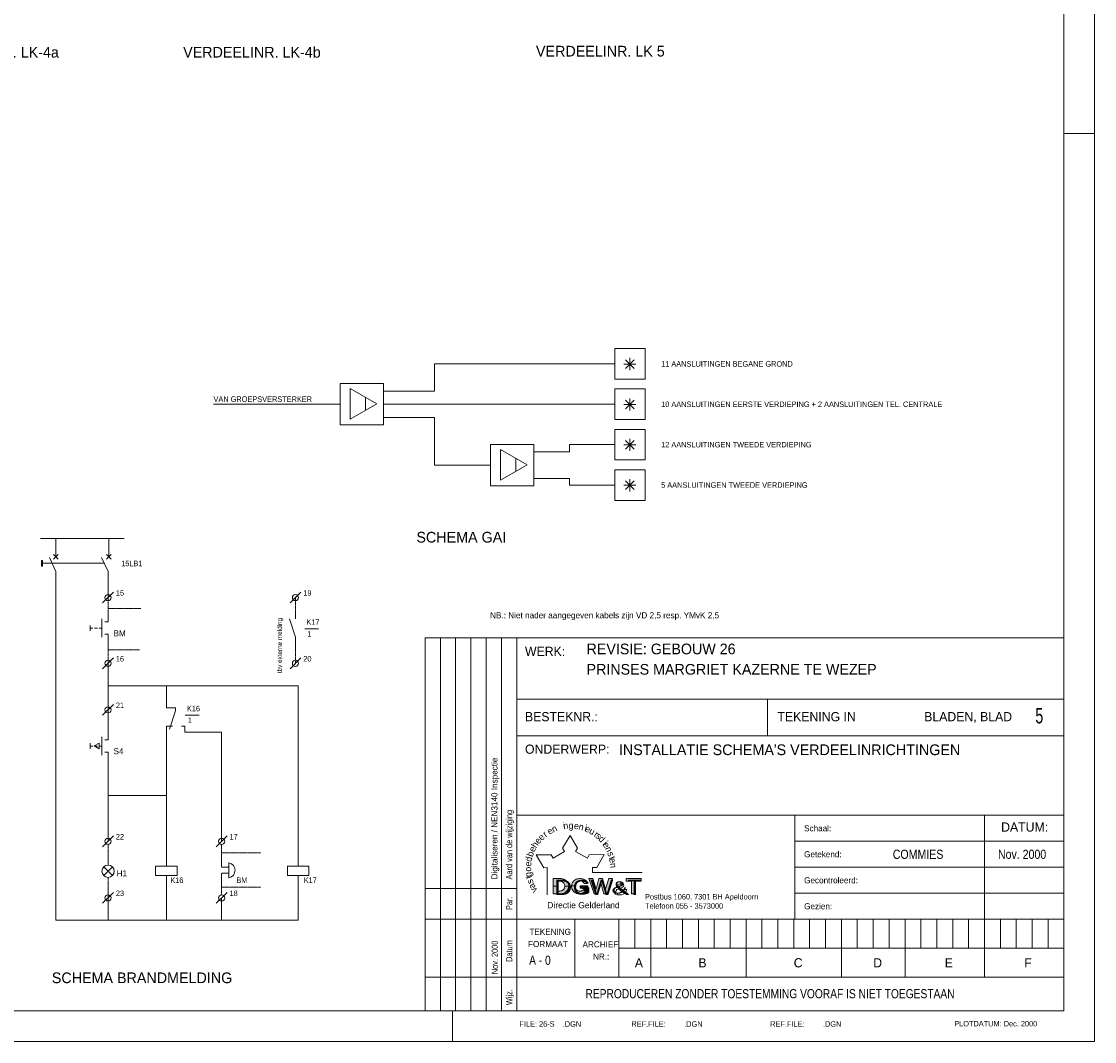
# Model space of a CAD drawing. Header units: millimetres. Extents: x -139194 to 127490, y -31463 to 78742.
# Tile 7 of 19: x -55398 to -20294, y -5358 to 28008. Entities that reach past the tile are written whole.
import ezdxf
from ezdxf.enums import TextEntityAlignment as Align

# ---------------------------------------------------------------- set-up
doc = ezdxf.new("R2010")
doc.units = ezdxf.units.MM
doc.header["$PDMODE"] = 3
doc.header["$PDSIZE"] = 1
doc.linetypes.add('DGN2', pattern=[0.9512, 0.4756, -0.4756])
doc.layers.get('0').update_dxf_attribs({"linetype": 'CONTINUOUS'})
for name, color, linetype in [('1', 7, 'CONTINUOUS'), ('29', 7, 'CONTINUOUS'), ('3', 7, 'CONTINUOUS'), ('52', 7, 'CONTINUOUS'), ('53', 7, 'CONTINUOUS'), ('63', 7, 'CONTINUOUS')]:
    doc.layers.add(name, color=color, linetype=linetype)
doc.styles.add('dgn001', font='dgn001.shx')
doc.styles.add('dgn003', font='dgn003.shx')
doc.styles.add('dgn042', font='dgn042.shx')
doc.styles.add('dgn043', font='dgn043.shx')

# ---------------------------------------------------------------- blocks, each defined once
blk = doc.blocks.new('A0')
at = {"layer": '1', "color": 7, "linetype": 'Continuous', "lineweight": 0}
for p, q in [((118.9, 0), (118.9, 84.1)), ((9.172, 0), (118.9, 0))]:
    blk.add_line(p, q, dxfattribs=at)
at = {"layer": '1', "color": 1, "linetype": 'Continuous', "lineweight": 0}
for p, q in [((117.9, 29.7), (118.9, 29.7)), ((97.9, 0), (97.9, 1))]:
    blk.add_line(p, q, dxfattribs=at)
at = {"layer": '1', "color": 3, "linetype": 'Continuous', "lineweight": 0, "flags": 128}
blk.add_lwpolyline([(9.172, 1), (117.9, 1), (117.9, 83.1), (9.172, 83.1)], dxfattribs=at)
blk = doc.blocks.new('LETTER')
at = {"layer": '3'}
for points in [[(0.195, 0.535), (-0.042, 0.535), (-0.042, 0.286), (0.085, 0.286), (0.085, 0.452), (0.19, 0.452), (0.195, 0.452), (0.219, 0.448), (0.232, 0.444), (0.251, 0.437), (0.27, 0.425), (0.289, 0.409), (0.307, 0.389), (0.322, 0.362), (0.331, 0.346), (0.336, 0.33), (0.341, 0.311), (0.341, 0.286), (0.468, 0.286), (0.468, 0.303), (0.463, 0.326), (0.459, 0.346), (0.454, 0.362), (0.449, 0.378), (0.436, 0.401), (0.426, 0.417), (0.417, 0.433), (0.397, 0.452), (0.383, 0.464), (0.37, 0.476), (0.355, 0.488), (0.336, 0.5), (0.317, 0.507), (0.298, 0.515), (0.275, 0.523), (0.246, 0.531), (0.209, 0.535)], [(0.825, 0.535), (0.779, 0.531), (0.761, 0.527), (0.743, 0.523), (0.72, 0.516), (0.712, 0.512), (0.699, 0.505), (0.684, 0.497), (0.671, 0.49), (0.666, 0.486), (0.635, 0.46), (0.622, 0.448), (0.612, 0.437), (0.604, 0.422), (0.589, 0.403), (0.581, 0.381), (0.571, 0.362), (0.568, 0.339), (0.563, 0.317), (0.558, 0.294), (0.684, 0.294), (0.684, 0.313), (0.684, 0.324), (0.689, 0.339), (0.694, 0.354), (0.699, 0.366), (0.702, 0.381), (0.717, 0.399), (0.73, 0.418), (0.735, 0.422), (0.743, 0.43), (0.753, 0.437), (0.761, 0.441), (0.774, 0.448), (0.797, 0.456), (0.815, 0.46), (0.829, 0.46), (0.851, 0.46), (0.874, 0.456), (0.901, 0.448), (0.924, 0.437), (0.933, 0.43), (0.942, 0.422), (0.955, 0.407), (0.964, 0.392), (0.973, 0.369), (1.086, 0.373), (1.081, 0.392), (1.077, 0.403), (1.073, 0.414), (1.055, 0.441), (1.045, 0.452), (1.032, 0.467), (1.023, 0.475), (1.009, 0.486), (1.005, 0.49), (0.987, 0.501), (0.964, 0.512), (0.955, 0.516), (0.946, 0.52), (0.919, 0.527), (0.897, 0.531), (0.861, 0.535), (0.833, 0.535)], [(1.131, 0.535), (1.306, 0.035), (1.423, 0.035), (1.518, 0.385), (1.613, 0.035), (1.731, 0.035), (1.906, 0.535), (1.777, 0.535), (1.669, 0.185), (1.579, 0.535), (1.457, 0.535), (1.367, 0.185), (1.258, 0.535)], [(2.343, 0.535), (2.838, 0.535), (2.838, 0.452), (2.655, 0.452), (2.655, 0.035), (2.527, 0.035), (2.527, 0.452), (2.343, 0.452)], [(-0.042, 0.286), (-0.042, 0.035), (0.195, 0.035), (0.237, 0.039), (0.265, 0.043), (0.289, 0.051), (0.307, 0.059), (0.317, 0.063), (0.341, 0.074), (0.355, 0.082), (0.373, 0.098), (0.393, 0.114), (0.407, 0.129), (0.421, 0.145), (0.431, 0.161), (0.441, 0.177), (0.449, 0.196), (0.454, 0.208), (0.459, 0.224), (0.463, 0.244), (0.468, 0.271), (0.468, 0.286), (0.341, 0.286), (0.341, 0.271), (0.336, 0.248), (0.331, 0.232), (0.327, 0.22), (0.317, 0.204), (0.307, 0.189), (0.294, 0.173), (0.28, 0.161), (0.27, 0.153), (0.256, 0.145), (0.232, 0.133), (0.214, 0.129), (0.19, 0.126), (0.085, 0.126), (0.085, 0.286)], [(0.991, 0.106), (0.973, 0.087), (0.964, 0.08), (0.96, 0.076), (0.942, 0.065), (0.928, 0.057), (0.919, 0.054), (0.91, 0.05), (0.901, 0.046), (0.883, 0.042), (0.865, 0.038), (0.833, 0.035), (0.825, 0.035), (0.807, 0.035), (0.774, 0.038), (0.761, 0.042), (0.743, 0.046), (0.735, 0.05), (0.72, 0.054), (0.712, 0.057), (0.699, 0.065), (0.676, 0.076), (0.666, 0.084), (0.63, 0.114), (0.622, 0.121), (0.607, 0.14), (0.599, 0.151), (0.589, 0.166), (0.581, 0.189), (0.576, 0.2), (0.571, 0.215), (0.568, 0.23), (0.563, 0.249), (0.558, 0.272), (0.558, 0.294), (0.684, 0.294), (0.684, 0.29), (0.684, 0.283), (0.684, 0.268), (0.684, 0.257), (0.689, 0.242), (0.694, 0.226), (0.699, 0.215), (0.702, 0.2), (0.717, 0.181), (0.73, 0.163), (0.735, 0.159), (0.743, 0.151), (0.753, 0.144), (0.761, 0.14), (0.774, 0.132), (0.797, 0.125), (0.815, 0.121), (0.829, 0.121), (0.847, 0.121), (0.874, 0.125), (0.892, 0.129), (0.91, 0.136), (0.933, 0.148), (0.942, 0.155), (0.955, 0.166), (0.964, 0.178), (0.978, 0.2), (0.982, 0.212), (0.982, 0.211), (0.996, 0.046), (1.091, 0.046), (1.091, 0.302), (0.847, 0.302), (0.847, 0.226), (1.091, 0.226), (0.987, 0.226), (0.982, 0.211)], [(1.091, 0.226), (0.847, 0.226), (0.847, 0.302), (1.091, 0.302), (1.091, 0.046), (0.996, 0.046), (0.982, 0.211), (0.987, 0.226)]]:
    blk.add_hatch(color=1, dxfattribs=at).paths.add_polyline_path(points)
at = {"layer": '3', "color": 1, "linetype": 'Continuous', "lineweight": 0, "flags": 128}
for points in [[(0.195, 0.535), (-0.042, 0.535), (-0.042, 0.286), (-0.042, 0.286), (0.085, 0.286), (0.085, 0.452), (0.19, 0.452), (0.19, 0.452), (0.195, 0.452), (0.219, 0.448), (0.232, 0.444), (0.251, 0.437), (0.27, 0.425), (0.289, 0.409), (0.307, 0.389), (0.322, 0.362), (0.331, 0.346), (0.336, 0.33), (0.341, 0.311), (0.341, 0.286), (0.341, 0.286), (0.468, 0.286), (0.468, 0.303), (0.463, 0.326), (0.459, 0.346), (0.454, 0.362), (0.449, 0.378), (0.436, 0.401), (0.426, 0.417), (0.417, 0.433), (0.397, 0.452), (0.383, 0.464), (0.37, 0.476), (0.355, 0.488), (0.336, 0.5), (0.317, 0.507), (0.298, 0.515), (0.275, 0.523), (0.246, 0.531), (0.209, 0.535), (0.195, 0.535)], [(0.825, 0.535), (0.779, 0.531), (0.761, 0.527), (0.743, 0.523), (0.72, 0.516), (0.712, 0.512), (0.699, 0.505), (0.684, 0.497), (0.671, 0.49), (0.666, 0.486), (0.635, 0.46), (0.622, 0.448), (0.612, 0.437), (0.604, 0.422), (0.589, 0.403), (0.581, 0.381), (0.571, 0.362), (0.568, 0.339), (0.563, 0.317), (0.558, 0.294), (0.558, 0.294), (0.684, 0.294), (0.684, 0.313), (0.684, 0.324), (0.689, 0.339), (0.694, 0.354), (0.699, 0.366), (0.702, 0.381), (0.717, 0.399), (0.73, 0.418), (0.735, 0.422), (0.743, 0.43), (0.753, 0.437), (0.761, 0.441), (0.774, 0.448), (0.797, 0.456), (0.815, 0.46), (0.829, 0.46), (0.829, 0.46), (0.851, 0.46), (0.874, 0.456), (0.901, 0.448), (0.924, 0.437), (0.933, 0.43), (0.942, 0.422), (0.955, 0.407), (0.964, 0.392), (0.973, 0.369), (0.973, 0.369), (1.086, 0.373), (1.086, 0.373), (1.081, 0.392), (1.077, 0.403), (1.073, 0.414), (1.055, 0.441), (1.045, 0.452), (1.032, 0.467), (1.023, 0.475), (1.009, 0.486), (1.005, 0.49), (0.987, 0.501), (0.964, 0.512), (0.955, 0.516), (0.946, 0.52), (0.919, 0.527), (0.897, 0.531), (0.861, 0.535), (0.833, 0.535), (0.833, 0.535), (0.825, 0.535)], [(1.131, 0.535), (1.306, 0.035), (1.423, 0.035), (1.518, 0.385), (1.613, 0.035), (1.731, 0.035), (1.906, 0.535), (1.777, 0.535), (1.669, 0.185), (1.579, 0.535), (1.457, 0.535), (1.367, 0.185), (1.258, 0.535), (1.131, 0.535)], [(2.148, 0.385), (2.191, 0.382), (2.23, 0.367), (2.259, 0.341), (2.267, 0.31), (2.256, 0.275), (2.226, 0.249), (2.16, 0.219), (2.113, 0.205), (2.083, 0.193), (2.047, 0.174), (2.019, 0.145), (2.007, 0.111), (2.015, 0.079), (2.039, 0.053), (2.07, 0.038)], [(2.215, 0.318), (2.213, 0.327), (2.2, 0.342), (2.175, 0.352), (2.145, 0.355), (2.122, 0.353), (2.095, 0.344), (2.08, 0.327), (2.076, 0.309), (2.083, 0.286), (2.107, 0.262), (2.133, 0.242), (2.423, 0.009), (2.358, 0.009)], [(2.343, 0.535), (2.838, 0.535), (2.838, 0.452), (2.655, 0.452), (2.655, 0.035), (2.527, 0.035), (2.527, 0.452), (2.343, 0.452), (2.343, 0.535)], [(-0.042, 0.286), (-0.042, 0.035), (0.195, 0.035), (0.195, 0.035), (0.237, 0.039), (0.265, 0.043), (0.289, 0.051), (0.307, 0.059), (0.317, 0.063), (0.341, 0.074), (0.355, 0.082), (0.373, 0.098), (0.393, 0.114), (0.407, 0.129), (0.421, 0.145), (0.431, 0.161), (0.441, 0.177), (0.449, 0.196), (0.454, 0.208), (0.459, 0.224), (0.463, 0.244), (0.468, 0.271), (0.468, 0.286), (0.468, 0.286), (0.341, 0.286), (0.341, 0.271), (0.336, 0.248), (0.331, 0.232), (0.327, 0.22), (0.317, 0.204), (0.307, 0.189), (0.294, 0.173), (0.28, 0.161), (0.27, 0.153), (0.256, 0.145), (0.232, 0.133), (0.214, 0.129), (0.19, 0.126), (0.19, 0.126), (0.085, 0.126), (0.085, 0.286), (0.085, 0.286), (-0.042, 0.286)], [(0.991, 0.106), (0.973, 0.087), (0.964, 0.08), (0.96, 0.076), (0.942, 0.065), (0.928, 0.057), (0.919, 0.054), (0.91, 0.05), (0.901, 0.046), (0.883, 0.042), (0.865, 0.038), (0.833, 0.035), (0.825, 0.035), (0.825, 0.035), (0.807, 0.035), (0.774, 0.038), (0.761, 0.042), (0.743, 0.046), (0.735, 0.05), (0.72, 0.054), (0.712, 0.057), (0.699, 0.065), (0.676, 0.076), (0.666, 0.084), (0.63, 0.114), (0.622, 0.121), (0.607, 0.14), (0.599, 0.151), (0.589, 0.166), (0.581, 0.189), (0.576, 0.2), (0.571, 0.215), (0.568, 0.23), (0.563, 0.249), (0.558, 0.272), (0.558, 0.294), (0.558, 0.294), (0.684, 0.294), (0.684, 0.29), (0.684, 0.283), (0.684, 0.268), (0.684, 0.257), (0.689, 0.242), (0.694, 0.226), (0.699, 0.215), (0.702, 0.2), (0.717, 0.181), (0.73, 0.163), (0.735, 0.159), (0.743, 0.151), (0.753, 0.144), (0.761, 0.14), (0.774, 0.132), (0.797, 0.125), (0.815, 0.121), (0.829, 0.121), (0.829, 0.121), (0.847, 0.121), (0.874, 0.125), (0.892, 0.129), (0.91, 0.136), (0.933, 0.148), (0.942, 0.155), (0.955, 0.166), (0.964, 0.178), (0.978, 0.2), (0.982, 0.212), (0.982, 0.212), (0.982, 0.211), (0.996, 0.046), (1.091, 0.046), (1.091, 0.302), (0.847, 0.302), (0.847, 0.226), (1.091, 0.226), (1.091, 0.226), (0.987, 0.226), (0.982, 0.211), (0.982, 0.211), (0.991, 0.106)], [(0.684, 0.29), (0.684, 0.294)], [(1.091, 0.226), (0.847, 0.226), (0.847, 0.302), (1.091, 0.302), (1.091, 0.046), (0.996, 0.046), (0.982, 0.211), (0.982, 0.211), (0.987, 0.226), (0.987, 0.226), (1.091, 0.226)], [(2.315, 0.168), (2.315, 0.178), (2.367, 0.178), (2.364, 0.159), (2.353, 0.119), (2.339, 0.094), (2.331, 0.083), (2.303, 0.053), (2.29, 0.043), (2.255, 0.023), (2.196, 0.005), (2.124, -0.001), (2.052, 0.007), (2.001, 0.03), (1.965, 0.069), (1.955, 0.111), (1.966, 0.15)], [(2.359, 0.009), (2.05, 0.258), (2.032, 0.284), (2.026, 0.311), (2.033, 0.33)]]:
    blk.add_lwpolyline(points, dxfattribs=at)
at = {"layer": '3', "color": 1, "linetype": 'Continuous', "lineweight": 0}
for s, height, style, width, p in [('D', 0.5, 'dgn042', 1.199993, (0, 0.25)), ('G', 0.477, 'dgn042', 1.199992, (0.6, 0.25)), ('W', 0.5, 'dgn042', 1.199993, (1.173, 0.25)), ('&', 0.4, 'dgn043', 1.48494, (1.871, 0.244)), ('T', 0.5, 'dgn042', 1.199993, (2.385, 0.25))]:
    blk.add_text(s, height=height, dxfattribs=dict(at, style=style, width=width)).set_placement(p, align=Align.MIDDLE_LEFT)
blk = doc.blocks.new('OH_GR')
at = {"layer": '3', "color": 1, "linetype": 'Continuous', "lineweight": 0, "true_color": 0xff1717}
for p, q in [((-20.9, 12.2), (-17.9, 12.2)), ((-20.9, 12.2), (-20.9, 0)), ((-20.4, 12.2), (-20.4, 0)), ((-19.9, 12.2), (-19.9, 0)), ((-19.4, 12.2), (-19.4, 0)), ((-18.9, 12.2), (-18.9, 0)), ((-18.4, 12.2), (-18.4, 0)), ((-2.6, 3), (-2.6, 6.4)), ((-8.8, 5.55), (0, 5.55)), ((-8.8, 4.7), (0, 4.7)), ((-20.9, 4), (-17.9, 4)), ((-8.8, 3.85), (0, 3.85)), ((-20.9, 3), (-17.9, 3)), ((-14.04, 3), (-14.04, 2.05)), ((-13, 3), (-13, 2.05)), ((-12.48, 3), (-12.48, 2.05)), ((-11.96, 3), (-11.96, 2.05)), ((-11.44, 3), (-11.44, 2.05)), ((-10.92, 3), (-10.92, 2.05)), ((-9.88, 3), (-9.88, 2.05)), ((-9.36, 3), (-9.36, 2.05)), ((-8.84, 3), (-8.84, 2.05)), ((-8.32, 3), (-8.32, 2.05)), ((-7.8, 3), (-7.8, 2.05)), ((-6.76, 3), (-6.76, 2.05)), ((-6.24, 3), (-6.24, 2.05)), ((-5.72, 3), (-5.72, 2.05)), ((-4.68, 3), (-4.68, 2.05)), ((-4.16, 3), (-4.16, 2.05)), ((-3.64, 3), (-3.64, 2.05)), ((-3.12, 3), (-3.12, 2.05)), ((-2.08, 3), (-2.08, 2.05)), ((-1.56, 3), (-1.56, 2.05)), ((-1.04, 3), (-1.04, 2.05)), ((-0.52, 3), (-0.52, 2.05)), ((0, 2.05), (-14.56, 2.05)), ((-20.9, 1.1), (-17.9, 1.1))]:
    blk.add_line(p, q, dxfattribs=at)
at = {"layer": '3', "color": 92, "linetype": 'Continuous', "lineweight": 0, "true_color": 0x00b900}
for p, q in [((0, 12.2), (-17.9, 12.2)), ((-17.9, 12.2), (-17.9, 0)), ((-17.9, 10.2), (0, 10.2)), ((-9.7, 10.2), (-9.7, 9)), ((-17.9, 9), (0, 9)), ((-17.9, 6.4), (0, 6.4)), ((-8.8, 6.4), (-8.8, 3)), ((-8.8, 6.4), (-8.8, 3)), ((-17.9, 3), (0, 3)), ((-16, 3), (-16, 1.1)), ((-17.9, 1.1), (0, 1.1))]:
    blk.add_line(p, q, dxfattribs=at)
at = {"layer": '3', "color": 3, "linetype": 'Continuous', "lineweight": 0}
for p, q in [((-16.408, 5.323), (-16.158, 5.734)), ((-16.158, 5.734), (-15.917, 5.324)), ((-16.34, 5.215), (-16.408, 5.323)), ((-15.917, 5.324), (-15.98, 5.221)), ((-17.018, 4.686), (-17.267, 5.11)), ((-17.267, 5.11), (-16.774, 5.107)), ((-16.774, 5.107), (-16.714, 4.999)), ((-16.714, 4.999), (-16.34, 5.215)), ((-15.98, 5.221), (-15.588, 4.996)), ((-15.588, 4.996), (-15.532, 5.104)), ((-15.532, 5.104), (-15.04, 5.116)), ((-15.04, 5.116), (-15.286, 4.693)), ((-16.904, 4.69), (-17.018, 4.686)), ((-16.904, 4.69), (-16.904, 3.799)), ((-15.286, 4.693), (-15.418, 4.697)), ((-15.418, 4.697), (-15.418, 4.524)), ((-15.418, 4.524), (-13.796, 4.524))]:
    blk.add_line(p, q, dxfattribs=at)
at = {"layer": '3', "color": 2, "linetype": 'Continuous', "lineweight": 0, "true_color": 0xffff15}
for p, q in [((-14.56, 3), (-14.56, 1.1)), ((-13.52, 3), (-13.52, 1.1)), ((-10.4, 3), (-10.4, 1.1)), ((-7.28, 3), (-7.28, 1.1)), ((-5.2, 3), (-5.2, 1.1)), ((-2.6, 3), (-2.6, 1.1))]:
    blk.add_line(p, q, dxfattribs=at)
at = {"layer": '63', "color": 1, "linetype": 'Continuous', "lineweight": 0}
blk.add_point((-12.39, 1.769), dxfattribs=at)
at = {"color": 1, "linetype": 'Continuous', "lineweight": 0}
blk.add_blockref('LETTER', (-16.67, 3.795), dxfattribs=at)
at = {"layer": '1', "color": 7, "linetype": 'Continuous', "lineweight": 0, "style": 'dgn001', "width": 1.035955}
blk.add_text('Directie Gelderland', height=0.19958, dxfattribs=at).set_placement((-16.903, 3.46), align=Align.MIDDLE_LEFT)
at = {"layer": '1', "color": 1, "linetype": 'Continuous', "lineweight": 0, "true_color": 0xff1717, "style": 'dgn001'}
for s, p in [('Telefoon 055 - 3573000', (-13.705, 3.434)), ('Postbus 1060, 7301 BH Apeldoorn', (-13.705, 3.736))]:
    blk.add_text(s, height=0.18, dxfattribs=at).set_placement(p, align=Align.MIDDLE_LEFT)
at = {"layer": '3', "color": 92, "linetype": 'Continuous', "lineweight": 0, "true_color": 0x00b900, "style": 'dgn001'}
for s, p in [('REVISIE: GEBOUW 26                            ', (-15.618, 11.841)), ('PRINSES MARGRIET KAZERNE TE WEZEP             ', (-15.618, 11.175))]:
    blk.add_text(s, height=0.349, dxfattribs=at).set_placement(p, align=Align.MIDDLE_LEFT)
at = {"layer": '3', "color": 254, "linetype": 'Continuous', "lineweight": 0, "style": 'dgn001'}
for s, p in [('WERK:', (-17.632, 11.763)), ('BESTEKNR.:', (-17.632, 9.626)), ('TEKENING IN ', (-9.373, 9.626)), ('BLADEN, BLAD', (-4.573, 9.626)), ('ONDERWERP:', (-17.632, 8.563)), ('DATUM:', (-2.055, 6.016))]:
    blk.add_text(s, height=0.3, dxfattribs=at).set_placement(p, align=Align.MIDDLE_LEFT)
at = {"layer": '3', "color": 92, "linetype": 'Continuous', "lineweight": 0, "true_color": 0x00b900, "style": 'dgn001', "width": 0.6994}
blk.add_text('5 ', height=0.499, dxfattribs=at).set_placement((-0.937, 9.656), align=Align.MIDDLE_LEFT)
at = {"layer": '3', "color": 254, "linetype": 'Continuous', "lineweight": 0, "style": 'dgn001'}
blk.add_text('Digitaliseren / NEN3140 Inspectie      ', height=0.199, rotation=90, dxfattribs=at).set_placement((-18.631, 4.306), align=Align.MIDDLE_LEFT)
at = {"layer": '3', "color": 2, "linetype": 'Continuous', "lineweight": 0, "true_color": 0xffff15, "style": 'dgn001'}
blk.add_text("INSTALLATIE SCHEMA'S VERDEELINRICHTINGEN  ", height=0.34999, dxfattribs=at).set_placement((-14.561, 8.368))
at = {"layer": '3', "color": 254, "linetype": 'Continuous', "lineweight": 0, "style": 'dgn001', "width": 0.900063}
for s, height, p in [('Aard van de wijziging', 0.19999, (-18.05, 4.301)), ('Par.', 0.2, (-18.05, 3.299)), ('Nov. 2000 ', 0.2, (-18.521, 1.202)), ('Datum', 0.2, (-18.05, 1.605)), ('Wijz.', 0.2, (-18.05, 0.19))]:
    blk.add_text(s, height=height, rotation=90, dxfattribs=at).set_placement(p)
at = {"layer": '3', "color": 1, "linetype": 'Continuous', "lineweight": 0, "style": 'dgn043'}
for s, rotation, p in [('n', 24.5012, (-16.629, 5.865)), ('i', 11.2629, (-16.335, 5.947)), ('n', 11.2629, (-16.279, 5.957)), ('g', 358.0245, (-16.128, 5.96)), ('e', 351.4054, (-15.963, 5.948)), ('n', 344.7862, (-15.818, 5.919)), ('i', 344.7862, (-15.669, 5.88)), ('e', 338.1671, (-15.616, 5.85)), ('e', 50.9778, (-17.129, 5.503)), ('e', 44.3587, (-17.025, 5.611)), ('r', 37.7395, (-16.912, 5.706)), ('e', 31.1204, (-16.764, 5.8)), ('u', 331.5479, (-15.485, 5.782)), ('r', 324.9287, (-15.357, 5.696)), ('s', 318.3096, (-15.29, 5.642)), ('d', 313.7174, (-15.193, 5.55)), ('e', 64.2162, (-17.295, 5.251)), ('h', 57.597, (-17.22, 5.379)), ('i', 309.1251, (-15.089, 5.424)), ('e', 302.506, (-15.058, 5.373)), ('n', 295.8868, (-14.983, 5.244)), ('d', 77.4545, (-17.405, 4.943)), ('b', 70.8353, (-17.358, 5.101)), ('s', 289.2677, (-14.923, 5.104)), ('t', 289.2677, (-14.878, 4.974)), ('e', 282.6485, (-14.867, 4.898)), ('o', 90.6928, (-17.431, 4.638)), ('e', 84.0737, (-17.427, 4.797)), ('n', 276.0293, (-14.85, 4.748)), ('t', 103.9311, (-17.407, 4.4)), ('g', 97.312, (-17.421, 4.475)), ('s', 110.5503, (-17.371, 4.266)), ('a', 117.1695, (-17.315, 4.124)), ('v', 123.7886, (-17.255, 4.009))]:
    blk.add_text(s, height=0.216, rotation=rotation, dxfattribs=at).set_placement(p, align=Align.CENTER)
at = {"layer": '3', "color": 1, "linetype": 'Continuous', "lineweight": 0, "true_color": 0xff1717, "style": 'dgn001'}
for s, p in [('Schaal:', (-8.5, 5.975)), ('Getekend:', (-8.5, 5.125)), ('Gecontroleerd:', (-8.5, 4.275)), ('Gezien:', (-8.5, 3.425))]:
    blk.add_text(s, height=0.199, dxfattribs=at).set_placement(p, align=Align.MIDDLE_LEFT)
at = {"layer": '3', "color": 254, "linetype": 'Continuous', "lineweight": 0, "style": 'dgn001'}
for s, width, p in [('COMMIES    ', 0.86332, (-5.6, 5.125)), ('Nov. 2000  ', 0.86334, (-2.159, 5.125)), ('REPRODUCEREN ZONDER TOESTEMMING VOORAF IS NIET TOEGESTAAN', 0.83334, (-15.653, 0.565))]:
    blk.add_text(s, height=0.3, dxfattribs=dict(at, width=width)).set_placement(p, align=Align.MIDDLE_LEFT)
for s, p in [('TEKENING', (-16.807, 2.688)), ('FORMAAT', (-16.881, 2.288)), ('ARCHIEF', (-15.164, 2.277)), ('NR.:', (-15.139, 1.877))]:
    blk.add_text(s, height=0.199, dxfattribs=at).set_placement(p, align=Align.TOP_CENTER)
at = {"layer": '3', "color": 2, "linetype": 'Continuous', "lineweight": 0, "true_color": 0xffff15, "style": 'dgn001', "width": 0.83334}
blk.add_text('A - 0', height=0.3, dxfattribs=at).set_placement((-17.496, 1.659), align=Align.MIDDLE_LEFT)
at = {"layer": '3', "color": 2, "linetype": 'Continuous', "lineweight": 0, "true_color": 0xffff15, "style": 'dgn001'}
for s, p in [('A', (-14.04, 1.575)), ('B', (-11.96, 1.575)), ('C', (-8.84, 1.575)), ('D', (-6.24, 1.575)), ('E', (-3.9, 1.575)), ('F', (-1.3, 1.575))]:
    blk.add_text(s, height=0.3, dxfattribs=at).set_placement(p, align=Align.MIDDLE_LEFT)
at = {"layer": '3', "color": 1, "linetype": 'Continuous', "lineweight": 0, "true_color": 0xff0d0d, "style": 'dgn001'}
for s, p in [('FILE: 26-S    .DGN', (-17.815, -0.426)), ('REF.FILE:         .DGN', (-14.15, -0.425)), ('REF.FILE:         .DGN', (-9.61, -0.426)), ('PLOTDATUM: Dec. 2000 ', (-3.589, -0.416))]:
    blk.add_text(s, height=0.18, dxfattribs=at).set_placement(p, align=Align.MIDDLE_LEFT)
blk = doc.blocks.new('EU3')
at = {"layer": '29', "color": 2, "linetype": 'Continuous', "lineweight": 0}
for p, q in [((0, 0.5), (0, -0.5)), ((0.868, 0), (0, 0.5)), ((0, -0.5), (0.868, 0)), ((0.5, 0.212), (0.5, -0.212))]:
    blk.add_line(p, q, dxfattribs=at)
blk = doc.blocks.new('EU5')
at = {"layer": '29', "color": 2, "linetype": 'Continuous', "lineweight": 0}
for p, q in [((0, -0.5), (0, 0.5)), ((0, 0.5), (1, 0.5)), ((1, 0.5), (1, -0.5)), ((1, -0.5), (0, -0.5))]:
    blk.add_line(p, q, dxfattribs=at)
at = {"layer": '29', "color": 2, "linetype": 'Continuous', "lineweight": 0, "true_color": 0xffff21}
for p, q in [((0.354, -0.148), (0.636, 0.134)), ((0.354, 0.134), (0.636, -0.148)), ((0.495, 0.193), (0.495, -0.207)), ((0.295, -0.007), (0.695, -0.007))]:
    blk.add_line(p, q, dxfattribs=at)
blk = doc.blocks.new('EU51')
at = {"layer": '29', "color": 2, "linetype": 'Continuous', "lineweight": 0}
for p, q in [((0, -0.5), (0, 0.5)), ((0, 0.5), (1, 0.5)), ((1, 0.5), (1, -0.5)), ((1, -0.5), (0, -0.5))]:
    blk.add_line(p, q, dxfattribs=at)
at = {"layer": '29', "color": 2, "linetype": 'Continuous', "lineweight": 0, "true_color": 0xffff21}
for p, q in [((0.354, -0.148), (0.636, 0.134)), ((0.354, 0.134), (0.636, -0.148)), ((0.495, 0.193), (0.495, -0.207)), ((0.295, -0.007), (0.695, -0.007))]:
    blk.add_line(p, q, dxfattribs=at)
blk = doc.blocks.new('EU52')
at = {"layer": '29', "color": 2, "linetype": 'Continuous', "lineweight": 0}
for p, q in [((0, -0.5), (0, 0.5)), ((0, 0.5), (1, 0.5)), ((1, 0.5), (1, -0.5)), ((1, -0.5), (0, -0.5))]:
    blk.add_line(p, q, dxfattribs=at)
at = {"layer": '29', "color": 2, "linetype": 'Continuous', "lineweight": 0, "true_color": 0xffff21}
for p, q in [((0.354, -0.148), (0.636, 0.134)), ((0.354, 0.134), (0.636, -0.148)), ((0.495, 0.193), (0.495, -0.207)), ((0.295, -0.007), (0.695, -0.007))]:
    blk.add_line(p, q, dxfattribs=at)
blk = doc.blocks.new('EU53')
at = {"layer": '29', "color": 2, "linetype": 'Continuous', "lineweight": 0}
for p, q in [((0, -0.5), (0, 0.5)), ((0, 0.5), (1, 0.5)), ((1, 0.5), (1, -0.5)), ((1, -0.5), (0, -0.5))]:
    blk.add_line(p, q, dxfattribs=at)
at = {"layer": '29', "color": 2, "linetype": 'Continuous', "lineweight": 0, "true_color": 0xffff21}
for p, q in [((0.354, -0.148), (0.636, 0.134)), ((0.354, 0.134), (0.636, -0.148)), ((0.495, 0.193), (0.495, -0.207)), ((0.295, -0.007), (0.695, -0.007))]:
    blk.add_line(p, q, dxfattribs=at)
blk = doc.blocks.new('EU31')
at = {"layer": '29', "color": 2, "linetype": 'Continuous', "lineweight": 0}
for p, q in [((0, 0.5), (0, -0.5)), ((0.868, 0), (0, 0.5)), ((0, -0.5), (0.868, 0)), ((0.5, 0.212), (0.5, -0.212))]:
    blk.add_line(p, q, dxfattribs=at)
blk = doc.blocks.new('EAE323')
at = {"layer": '53', "color": 2, "linetype": 'Continuous', "lineweight": 0, "true_color": 0xffff21}
blk.add_line((0.177, 0.177), (-0.177, -0.177), dxfattribs=at)
blk.add_circle((0, 0), 0.1, dxfattribs=at)
at = {"layer": '53', "color": 7, "linetype": 'Continuous', "lineweight": 0, "style": 'dgn001'}
blk.add_text('15', height=0.18, dxfattribs=at).set_placement((0.257, 0.059))
blk = doc.blocks.new('EAE324')
at = {"layer": '53', "color": 2, "linetype": 'Continuous', "lineweight": 0, "true_color": 0xffff21}
blk.add_line((0.177, 0.177), (-0.177, -0.177), dxfattribs=at)
blk.add_circle((0, 0), 0.1, dxfattribs=at)
at = {"layer": '53', "color": 7, "linetype": 'Continuous', "lineweight": 0, "style": 'dgn001'}
blk.add_text('16', height=0.18, dxfattribs=at).set_placement((0.257, 0.059))
blk = doc.blocks.new('SS061')
at = {"layer": '53', "color": 2, "linetype": 'Continuous', "lineweight": 0, "true_color": 0xffff15}
for p, q in [((-0.141, -0.141), (0.141, 0.141)), ((-0.141, 0.141), (0.141, -0.141))]:
    blk.add_line(p, q, dxfattribs=at)
blk.add_circle((0.00007, 0.00007), 0.2, dxfattribs=at)
at = {"layer": '53', "color": 254, "linetype": 'Continuous', "lineweight": 0, "style": 'dgn001'}
blk.add_text('H1 ', height=0.199002, dxfattribs=at).set_placement((0.281, -0.168))
blk = doc.blocks.new('EAE325')
at = {"layer": '53', "color": 2, "linetype": 'Continuous', "lineweight": 0, "true_color": 0xffff21}
blk.add_line((0.177, 0.177), (-0.177, -0.177), dxfattribs=at)
blk.add_circle((0, 0), 0.1, dxfattribs=at)
at = {"layer": '53', "color": 7, "linetype": 'Continuous', "lineweight": 0, "style": 'dgn001'}
blk.add_text('23', height=0.18, dxfattribs=at).set_placement((0.257, 0.059))
blk = doc.blocks.new('EAE326')
at = {"layer": '53', "color": 2, "linetype": 'Continuous', "lineweight": 0, "true_color": 0xffff21}
blk.add_line((0.177, 0.177), (-0.177, -0.177), dxfattribs=at)
blk.add_circle((0, 0), 0.1, dxfattribs=at)
at = {"layer": '53', "color": 7, "linetype": 'Continuous', "lineweight": 0, "style": 'dgn001'}
blk.add_text('22', height=0.18, dxfattribs=at).set_placement((0.257, 0.059))
blk = doc.blocks.new('EAD034')
at = {"layer": '53', "color": 2, "linetype": 'Continuous', "lineweight": 0, "true_color": 0xffff15}
for p, q in [((-0.35, 0.3), (0.35, 0.3)), ((-0.35, 0), (-0.35, 0.3)), ((0.35, 0), (-0.35, 0)), ((0.35, 0.3), (0.35, 0))]:
    blk.add_line(p, q, dxfattribs=at)
blk = doc.blocks.new('EAD035')
at = {"layer": '53', "color": 2, "linetype": 'Continuous', "lineweight": 0, "true_color": 0xffff15}
for p, q in [((-0.35, 0.3), (0.35, 0.3)), ((-0.35, 0), (-0.35, 0.3)), ((0.35, 0), (-0.35, 0)), ((0.35, 0.3), (0.35, 0))]:
    blk.add_line(p, q, dxfattribs=at)
blk = doc.blocks.new('EY1')
at = {"layer": '53', "color": 2, "linetype": 'Continuous', "lineweight": 0, "true_color": 0xffff15}
for p, q in [((0.094, 0.106), (-0.006, 0.106)), ((0.094, -0.239), (0.094, 0.251)), ((0.094, -0.094), (-0.006, -0.094))]:
    blk.add_line(p, q, dxfattribs=at)
at = {"layer": '53', "color": 2, "linetype": 'Continuous', "lineweight": 0, "true_color": 0xffff15, "flags": 128}
blk.add_lwpolyline([(0.094, 0.251, -0.816531), (0.094, -0.239)], format="xyb", dxfattribs=at)
blk = doc.blocks.new('EAE327')
at = {"layer": '53', "color": 2, "linetype": 'Continuous', "lineweight": 0, "true_color": 0xffff21}
blk.add_line((0.177, 0.177), (-0.177, -0.177), dxfattribs=at)
blk.add_circle((0, 0), 0.1, dxfattribs=at)
at = {"layer": '53', "color": 7, "linetype": 'Continuous', "lineweight": 0, "style": 'dgn001'}
blk.add_text('17', height=0.18, dxfattribs=at).set_placement((0.257, 0.059))
blk = doc.blocks.new('EAE328')
at = {"layer": '53', "color": 2, "linetype": 'Continuous', "lineweight": 0, "true_color": 0xffff21}
blk.add_line((0.177, 0.177), (-0.177, -0.177), dxfattribs=at)
blk.add_circle((0, 0), 0.1, dxfattribs=at)
at = {"layer": '53', "color": 7, "linetype": 'Continuous', "lineweight": 0, "style": 'dgn001'}
blk.add_text('18', height=0.18, dxfattribs=at).set_placement((0.257, 0.059))
blk = doc.blocks.new('SS042')
at = {"layer": '53', "color": 2, "linetype": 'Continuous', "lineweight": 0}
blk.add_line((-0.2, -0.1), (-0.2, -0.7), dxfattribs=at)
at = {"layer": '53', "color": 2, "linetype": 'Continuous', "lineweight": 0, "flags": 128}
for points in [[(0, 0), (0, -0.2), (-0.1, -0.2)], [(0, -0.8), (0, -0.6), (-0.1, -0.6)]]:
    blk.add_lwpolyline(points, dxfattribs=at)
at = {"layer": '53', "color": 254, "linetype": 'Continuous', "lineweight": 0, "style": 'dgn001'}
blk.add_text('BM ', height=0.199, dxfattribs=at).set_placement((0.181, -0.668))
blk = doc.blocks.new('SS07')
at = {"layer": '53', "color": 2, "linetype": 'Continuous', "lineweight": 0}
for p, q in [((0.3, -0.3), (0.1, -0.9)), ((0.3, -0.2), (0.3, -0.3)), ((0, -1), (0, -0.9))]:
    blk.add_line(p, q, dxfattribs=at)
at = {"layer": '53', "color": 2, "linetype": 'Continuous', "lineweight": 0, "flags": 128}
for points in [[(0.3, -0.2), (0, -0.2), (0, 0)], [(0, -0.9), (0, -0.8), (0.2, -0.8)], [(0.5, -0.8), (0.6, -0.8), (0.6, -1)]]:
    blk.add_lwpolyline(points, dxfattribs=at)
blk = doc.blocks.new('SS043')
at = {"layer": '53', "color": 2, "linetype": 'Continuous', "lineweight": 0}
blk.add_line((-0.2, -0.1), (-0.2, -0.7), dxfattribs=at)
at = {"layer": '53', "color": 2, "linetype": 'Continuous', "lineweight": 0, "flags": 128}
for points in [[(0, 0), (0, -0.2), (-0.1, -0.2)], [(0, -0.8), (0, -0.6), (-0.1, -0.6)]]:
    blk.add_lwpolyline(points, dxfattribs=at)
at = {"layer": '53', "color": 254, "linetype": 'Continuous', "lineweight": 0, "style": 'dgn001'}
blk.add_text('S4 ', height=0.199, dxfattribs=at).set_placement((0.181, -0.668))
blk = doc.blocks.new('EAB0')
at = {"layer": '53', "color": 2, "linetype": 'Continuous', "lineweight": 0}
blk.add_line((-0.39, 0.09), (-0.39, -0.09), dxfattribs=at)
at = {"layer": '53', "color": 254, "linetype": 'Continuous', "lineweight": 0}
for p, q in [((-0.3, 0), (-0.39, 0)), ((-0.15, 0), (-0.24, 0)), ((0, 0), (-0.09, 0))]:
    blk.add_line(p, q, dxfattribs=at)
blk = doc.blocks.new('EAB18')
at = {"layer": '53', "color": 2, "linetype": 'Continuous', "lineweight": 0}
blk.add_line((-0.39, 0.09), (-0.39, -0.09), dxfattribs=at)
at = {"layer": '53', "color": 254, "linetype": 'Continuous', "lineweight": 0}
for p, q in [((-0.3, 0), (-0.39, 0)), ((-0.25, 0.002), (-0.09, 0.09)), ((-0.09, -0.09), (-0.25, 0.002)), ((-0.15, 0), (-0.24, 0)), ((-0.09, 0.09), (-0.09, -0.09)), ((0, 0), (-0.09, 0))]:
    blk.add_line(p, q, dxfattribs=at)
blk = doc.blocks.new('EAE329')
at = {"layer": '53', "color": 2, "linetype": 'Continuous', "lineweight": 0, "true_color": 0xffff21}
blk.add_line((0.177, 0.177), (-0.177, -0.177), dxfattribs=at)
blk.add_circle((0, 0), 0.1, dxfattribs=at)
at = {"layer": '53', "color": 7, "linetype": 'Continuous', "lineweight": 0, "style": 'dgn001'}
blk.add_text('21', height=0.18, dxfattribs=at).set_placement((0.257, 0.059))
blk = doc.blocks.new('EAE330')
at = {"layer": '53', "color": 2, "linetype": 'Continuous', "lineweight": 0, "true_color": 0xffff21}
blk.add_line((0.177, 0.177), (-0.177, -0.177), dxfattribs=at)
blk.add_circle((0, 0), 0.1, dxfattribs=at)
at = {"layer": '53', "color": 7, "linetype": 'Continuous', "lineweight": 0, "style": 'dgn001'}
blk.add_text('19', height=0.18, dxfattribs=at).set_placement((0.257, 0.059))
blk = doc.blocks.new('EAE331')
at = {"layer": '53', "color": 2, "linetype": 'Continuous', "lineweight": 0, "true_color": 0xffff21}
blk.add_line((0.177, 0.177), (-0.177, -0.177), dxfattribs=at)
blk.add_circle((0, 0), 0.1, dxfattribs=at)
at = {"layer": '53', "color": 7, "linetype": 'Continuous', "lineweight": 0, "style": 'dgn001'}
blk.add_text('20', height=0.18, dxfattribs=at).set_placement((0.257, 0.059))
blk = doc.blocks.new('SS024')
at = {"layer": '53', "color": 2, "linetype": 'Continuous', "lineweight": 0}
for p, q in [((0, 0), (0, -0.1)), ((0, -0.7), (-0.2, -0.1)), ((0, -0.8), (0, -0.7))]:
    blk.add_line(p, q, dxfattribs=at)

msp = doc.modelspace()

# ---------------------------------------------------------------- hatches: boundary and pattern name
at = {"layer": '53'}
msp.add_hatch(color=2, dxfattribs=at).paths.add_polyline_path([(-54744, 10190), (-54707, 10190), (-54707, 10378), (-54744, 10378)])

# ---------------------------------------------------------------- linework, layer by layer
at = {"layer": '29', "color": 2, "linetype": 'Continuous', "lineweight": 0}
for p, q in [((-35991, 16807), (-41888, 16807)), ((-41888, 16807), (-41888, 15918)), ((-43549, 15918), (-41888, 15918)), ((-44976, 15486), (-49116, 15486)), ((-43549, 15054), (-41888, 15054)), ((-41888, 15054), (-41888, 13493)), ((-35991, 14165), (-37474, 14165)), ((-37474, 14165), (-37474, 13925)), ((-38632, 13925), (-37474, 13925)), ((-40059, 13493), (-41888, 13493)), ((-38632, 13061), (-37474, 13061)), ((-37474, 13061), (-37474, 12844)), ((-35991, 12844), (-37474, 12844))]:
    msp.add_line(p, q, dxfattribs=at)
at = {"layer": '29', "color": 2, "linetype": 'Continuous', "lineweight": 0, "flags": 128}
for points in [[(-44976, 16163), (-43553, 16163), (-43553, 14809), (-44976, 14809), (-44976, 16163)], [(-35991, 15486), (-35991, 15486), (-43553, 15486)], [(-40059, 14170), (-38636, 14170), (-38636, 12816), (-40059, 12816), (-40059, 14170)]]:
    msp.add_lwpolyline(points, dxfattribs=at)
at = {"layer": '53', "color": 2, "linetype": 'Continuous', "lineweight": 0}
for p, q in [((-54271, 10494), (-54271, 11096)), ((-52538, 10494), (-52538, 11096)), ((-54394, 10284), (-52689, 10284)), ((-54271, 10019), (-54271, -1388)), ((-52566, 10019), (-52566, 9164)), ((-52566, 7014), (-52566, 4708)), ((-50658, 375), (-50658, 4755)), ((-50058, 4761), (-48849, 4761)), ((-48849, 1191), (-48849, 4761)), ((-52566, 3908), (-52566, 1191)), ((-52566, 2687), (-50658, 2687)), ((-50658, 75), (-50658, -1388)), ((-46344, 74), (-46344, -1388)), ((-52566, -659), (-52566, -1388)), ((-48849, -659), (-48849, -1388)), ((-54271, -1388), (-46344, -1388))]:
    msp.add_line(p, q, dxfattribs=at)
at = {"layer": '53', "color": 7, "linetype": 'Continuous', "lineweight": 0}
for p, q in [((-54346, 10569), (-54196, 10419)), ((-54346, 10419), (-54196, 10569)), ((-52613, 10569), (-52463, 10419)), ((-52613, 10419), (-52463, 10569)), ((-54394, 10284), (-54707, 10284))]:
    msp.add_line(p, q, dxfattribs=at)
at = {"layer": '53', "color": 2, "linetype": 'Continuous', "lineweight": 0, "true_color": 0xffff15}
for p, q in [((-54271, 10019), (-54482, 10473)), ((-52566, 10019), (-52777, 10473))]:
    msp.add_line(p, q, dxfattribs=at)
at = {"layer": '53', "color": 2, "linetype": 'DGN2', "lineweight": 0}
for p, q in [((-52566, 9164), (-52566, 8565)), ((-46434, 9164), (-46434, 8565)), ((-52566, 8801), (-51493, 8801)), ((-52566, 7765), (-52566, 7014)), ((-46434, 7765), (-46434, 7014)), ((-52566, 7459), (-51541, 7459)), ((-52566, 1091), (-52566, 411)), ((-48849, 811), (-47562, 811)), ((-52566, 11), (-52566, -669)), ((-48849, -310), (-47562, -310))]:
    msp.add_line(p, q, dxfattribs=at)
at = {"layer": '53', "color": 1, "linetype": 'Continuous', "lineweight": 0, "true_color": 0xff1717}
for p, q in [((-46130, 8144), (-45678, 8144)), ((-50038, 5315), (-49586, 5315))]:
    msp.add_line(p, q, dxfattribs=at)
at = {"layer": '53', "color": 30, "linetype": 'Continuous', "lineweight": 0, "true_color": 0xff6f00, "flags": 128}
for points in [[(-54771, 11096), (-53241, 11096)], [(-53241, 11096), (-52038, 11096)]]:
    msp.add_lwpolyline(points, dxfattribs=at)
at = {"layer": '53', "color": 2, "linetype": 'Continuous', "lineweight": 0, "flags": 128}
for points in [[(-54744, 10190), (-54707, 10190), (-54707, 10378), (-54744, 10378), (-54744, 10190)], [(-50658, 5761), (-50658, 6279), (-52566, 6279)], [(-50658, 6279), (-46344, 6279), (-46344, 374)]]:
    msp.add_lwpolyline(points, dxfattribs=at)
at = {"layer": '53', "color": 2, "linetype": 'DGN2', "lineweight": 0, "flags": 128}
for points in [[(-48710, 344), (-48849, 344), (-48849, 1091)], [(-48710, 144), (-48849, 144), (-48849, -559)]]:
    msp.add_lwpolyline(points, dxfattribs=at)

# ---------------------------------------------------------------- block references
at = {"color": 1, "linetype": 'Continuous', "lineweight": 0, "xscale": 1000, "yscale": 1000, "zscale": 1000}
for name, p in [('A0', (-139194, -5358)), ('EU53', (-35991, 16807)), ('EU31', (-44641, 15502)), ('EU52', (-35991, 15486)), ('EU51', (-35991, 14165)), ('EU3', (-39724, 13509)), ('EU5', (-35991, 12844)), ('EAE323', (-52566, 9164)), ('EAE330', (-46434, 9164)), ('SS042', (-52566, 8565)), ('SS024', (-46434, 8565)), ('EAB0', (-52766, 8165)), ('OH_GR', (-21294, -4358)), ('EAE324', (-52566, 7014)), ('EAE331', (-46434, 7014)), ('EAE329', (-52566, 5491)), ('SS07', (-50658, 5761)), ('SS043', (-52566, 4708)), ('EAB18', (-52766, 4308)), ('EAE326', (-52566, 1191)), ('EAE327', (-48849, 1191)), ('SS061', (-52566, 211)), ('EAD034', (-50658, 75)), ('EY1', (-48704, 238)), ('EAD035', (-46344, 74)), ('EAE325', (-52566, -659)), ('EAE328', (-48849, -659))]:
    msp.add_blockref(name, p, dxfattribs=at)

# ---------------------------------------------------------------- texts
at = {"layer": '29', "color": 253, "linetype": 'Continuous', "lineweight": 0, "true_color": 0xa6a6a6, "style": 'dgn003'}
for s, p in [('11 AANSLUITINGEN BEGANE GROND', (-34472, 16807)), ('VAN GROEPSVERSTERKER', (-49116, 15655)), ('10 AANSLUITINGEN EERSTE VERDIEPING + 2 AANSLUITINGEN TEL. CENTRALE', (-34472, 15486)), ('12 AANSLUITINGEN TWEEDE VERDIEPING', (-34472, 14165)), ('5 AANSLUITINGEN TWEEDE VERDIEPING', (-34472, 12844))]:
    msp.add_text(s, height=180, dxfattribs=at).set_placement(p, align=Align.MIDDLE_LEFT)
at = {"layer": '29', "color": 2, "linetype": 'Continuous', "lineweight": 0, "true_color": 0xffff15, "style": 'dgn003'}
msp.add_text('SCHEMA GAI', height=350, dxfattribs=at).set_placement((-42478, 10963))
at = {"layer": '52', "color": 2, "linetype": 'Continuous', "lineweight": 0, "true_color": 0xffff15, "style": 'dgn003'}
for s, p in [('VERDEELINR. LK-4a', (-58674, 26826)), ('VERDEELINR. LK-4b', (-50109, 26826)), ('VERDEELINR. LK 5', (-38567, 26861))]:
    msp.add_text(s, height=350, dxfattribs=at).set_placement(p)
at = {"layer": '52', "color": 7, "linetype": 'Continuous', "lineweight": 0, "style": 'dgn003'}
msp.add_text('NB.: Niet nader aangegeven kabels zijn VD 2,5 resp. YMvK 2,5', height=200, dxfattribs=at).set_placement((-40068, 8485))
at = {"layer": '53', "color": 1, "linetype": 'Continuous', "lineweight": 0, "true_color": 0xff0d0d, "style": 'dgn003'}
for s, p in [('15LB1', (-52135, 10190)), ('K16', (-50527, -170)), ('BM', (-48368, -170)), ('K17', (-46164, -170))]:
    msp.add_text(s, height=180, dxfattribs=at).set_placement(p)
at = {"layer": '53', "color": 253, "linetype": 'Continuous', "lineweight": 0, "true_color": 0xa6a6a6, "style": 'dgn003'}
msp.add_text('tbv externe melding', height=150, rotation=90, dxfattribs=at).set_placement((-46954, 6690), align=Align.MIDDLE_LEFT)
at = {"layer": '53', "color": 1, "linetype": 'Continuous', "lineweight": 0, "true_color": 0xff1717, "style": 'dgn003'}
for s, p in [('K17', (-46078, 8273)), ('1', (-46048, 7886)), ('K16', (-49986, 5444)), ('1', (-49956, 5057))]:
    msp.add_text(s, height=180, dxfattribs=at).set_placement(p)
at = {"layer": '53', "color": 2, "linetype": 'Continuous', "lineweight": 0, "true_color": 0xffff15, "style": 'dgn003'}
msp.add_text('SCHEMA BRANDMELDING', height=350, dxfattribs=at).set_placement((-54405, -3449))

doc.saveas('drawing.dxf')
